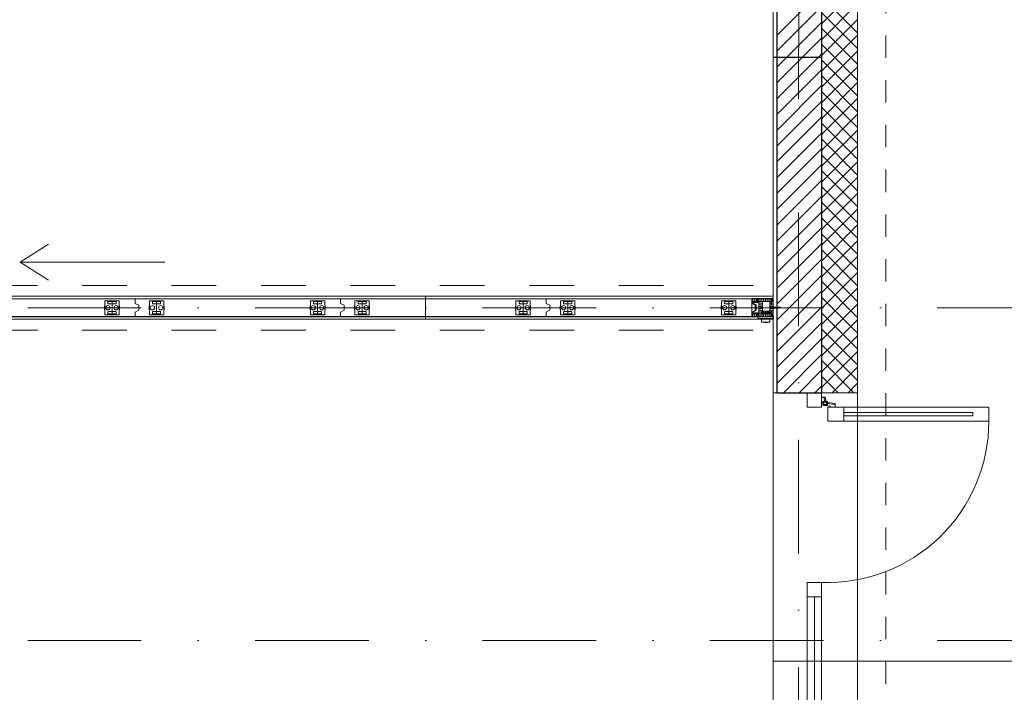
# Model space of a CAD drawing. Header units: metres. Extents: x 10441 to 19716, y -6570 to 1447.
# Tile 45 of 50: x 17609 to 18159, y -3837 to -3461. Entities that reach past the tile are written whole.
import ezdxf
from ezdxf.enums import TextEntityAlignment as Align

# ---------------------------------------------------------------- set-up
doc = ezdxf.new("R2010")
doc.units = ezdxf.units.M
doc.header["$MEASUREMENT"] = 0
doc.linetypes.add('8', pattern=[0.5, 0.25, -0.25])
doc.linetypes.add('DASHDOT', pattern=[25.4, 12.7, -6.35, 0, -6.35])
doc.layers.get('0').update_dxf_attribs({"color": 8})
for name, color, linetype, lineweight in [('#elektryczne', 8, 'Continuous', 20), ('A_B.CIENKIE', 8, 'Continuous', 9), ('A_HACZE', 8, 'Continuous', 5), ('A_OSIE', 8, 'Continuous', 13), ('A_OZACZENIE DRZWI', 8, 'Continuous', 13), ('A_OZNACZENIA OKIEN', 8, 'Continuous', 13), ('A_PROJEKTOWANE ŚCIANY MUROWANE NOŚNE', 8, 'Continuous', 30), ('A_STOLARKA', 8, 'Continuous', 5), ('A_TYNK', 8, 'Continuous', 5), ('Befestigungsmaterial', 8, 'Continuous', 5), ('Linie 0.18', 8, 'Continuous', 5)]:
    doc.layers.add(name, color=color, linetype=linetype, lineweight=lineweight)
doc.layers.add('A_OZNACZENIA WARSTW', color=8, linetype='Continuous')
doc.styles.add('m1_romans', font='romans.shx', dxfattribs={"width": 0.8})

# ---------------------------------------------------------------- blocks, each defined once
blk = doc.blocks.new('dwgobject_-16219036_1YUCU1F')
for p, q in [((0, 49), (1000, 49)), ((0, -49), (1000, -49))]:
    blk.add_line(p, q)
for points in [[(0, 49), (0, 64), (1000, 64), (1000, 49)], [(0, 49), (0, -49), (1000, -49), (1000, 49)], [(0, -49), (0, -64), (1000, -64), (1000, -49)]]:
    blk.add_lwpolyline(points, close=True)
blk = doc.blocks.new('GeometrySelector_1YUCU1F9')
blk.add_blockref('dwgobject_-16219036_1YUCU1F', (0, 0))
blk = doc.blocks.new('dwgobject_-16219454_1YUCTZ8')
for p, q in [((-40, 11.5), (-42, 11.5)), ((-42, -11.5), (-42, 11.5)), ((0, 34.9), (0, -34.9)), ((40, 11.5), (42, 11.5)), ((42, -11.5), (42, 11.5)), ((-40, -11.5), (-42, -11.5)), ((40, -11.5), (42, -11.5))]:
    blk.add_line(p, q)
at = {"flags": 128}
blk.add_lwpolyline([(40, -39), (40, 39), (-40, 39), (-40, -39)], close=True, dxfattribs=at)
for points in [[(22.5, 22.9, -0.414214), (21.5, 21.9), (-21.5, 21.9, -0.414214), (-22.5, 22.9), (-22.5, 33.9, -0.414214), (-21.5, 34.9), (21.5, 34.9, -0.414214), (22.5, 33.9)], [(22.5, -22.9, 0.414214), (21.5, -21.9), (-21.5, -21.9, 0.414214), (-22.5, -22.9), (-22.5, -33.9, 0.414214), (-21.5, -34.9), (21.5, -34.9, 0.414214), (22.5, -33.9)]]:
    blk.add_lwpolyline(points, format="xyb", close=True, dxfattribs=at)
for centre in [(-23, 0), (23, 0)]:
    blk.add_circle(centre, 12)
blk = doc.blocks.new('GeometrySelector_1YUCTZ82')
blk.add_blockref('dwgobject_-16219454_1YUCTZ8', (0, 0))
blk = doc.blocks.new('co_panel_parts_moveo_trackroller_r_1YUCTZ8')
blk.add_blockref('GeometrySelector_1YUCTZ82', (0, 0, -3619))
blk = doc.blocks.new('co_panel_parts_moveo_trackroller_r_1YUCTZ81')
blk.add_blockref('GeometrySelector_1YUCTZ82', (0, 0, -3619))
blk = doc.blocks.new('dwgobject_-16219539_1YUCTZ8')
for p, q in [((-500, 50), (500, 50)), ((500, -50), (-500, -50))]:
    blk.add_line(p, q)
blk = doc.blocks.new('GeometrySelector_1YUCTZ83')
blk.add_blockref('dwgobject_-16219539_1YUCTZ8', (0, 0))
blk = doc.blocks.new('dwgobject_-16219535_1YUCTZ8')
blk.add_lwpolyline([(0, -50), (0, -24.40983), (20, -14.40983), (20, 14.40983), (0, 24.40983), (0, 50)])
blk = doc.blocks.new('GeometrySelector_1YUCTZ84')
blk.add_blockref('dwgobject_-16219535_1YUCTZ8', (0, 0))
blk = doc.blocks.new('dwgobject_-16219532_1YUCTZ8')
blk.add_lwpolyline([(0, -50), (0, -24.40983), (20, -14.40983), (20, 14.40983), (0, 24.40983), (0, 50)])
blk = doc.blocks.new('GeometrySelector_1YUCTZ85')
blk.add_blockref('dwgobject_-16219532_1YUCTZ8', (0, 0))
blk = doc.blocks.new('co_panel_parts_moveo_trackroller_r_1YUCTZ82')
blk.add_blockref('GeometrySelector_1YUCTZ82', (0, 0, -3619))
blk = doc.blocks.new('co_panel_parts_moveo_trackroller_r_1YUCTZ83')
blk.add_blockref('GeometrySelector_1YUCTZ82', (0, 0, -3619))
blk = doc.blocks.new('co_panel_parts_moveo_trackroller_r_1YUCTZ84')
blk.add_blockref('GeometrySelector_1YUCTZ82', (0, 0, -3619))
blk = doc.blocks.new('co_panel_parts_moveo_trackroller_r_1YUCTZ85')
blk.add_blockref('GeometrySelector_1YUCTZ82', (0, 0, -3619))
blk = doc.blocks.new('co_panel_parts_moveo_trackroller_r_1YUCTZ86')
blk.add_blockref('GeometrySelector_1YUCTZ82', (0, 0, -3619))
blk = doc.blocks.new('dwgobject_-16219356_1YUCTZ8')
blk.add_lwpolyline([(-1000, 50), (-1000, -50), (0, -50), (0, 50)], close=True)
blk = doc.blocks.new('GeometrySelector_1YUCTZ831')
blk.add_blockref('dwgobject_-16219356_1YUCTZ8', (0, 0))
blk = doc.blocks.new('STRICH')
at = {"layer": 'Linie 0.18'}
blk.add_lwpolyline([(0, 15), (-0.6, 14.1), (-0.8, 12.8), (-0.8, 11.7), (-0.7, 10.3), (-0.7, 8.8), (-0.3, 7.7), (-0.1, 6.6), (0.2, 5.8), (0.2, 3.9), (0.1, 3), (-0.3, 1.7), (-0.1, 0.6), (0, 0)], dxfattribs=at)
blk = doc.blocks.new('Spax4-2x15Flach')
at = {"layer": 'Befestigungsmaterial'}
for p, q in [((-3.154831, 0.315788), (-2.389469, 0.315788)), ((-2.980004, 2.399631), (-2.184804, 1.882751)), ((-0.624923, 3.986071), (-2.416521, 3.644359)), ((-1.686126, 1.55861), (-1.231576, 1.263153)), ((-1.652628, 0.315788), (-0.757894, 0.315788)), ((-1.231576, 1.263153), (-1.112716, 1.025432)), ((-0.915788, 0.631576), (-0.6, 0)), ((-0.6, 0), (-0.915788, -0.631576)), ((0, -3.469075), (0, 3.469075)), ((0, 1.578947), (1.05, 1.210526)), ((1.05, 1.210526), (10.655125, 1.210526)), ((1.05, -1.210526), (1.05, 1.210526)), ((1.18144, 1.210526), (1.368421, 2)), ((2.315789, -2), (1.368421, 2)), ((3.076177, 1.210526), (3.263158, 2)), ((4.210526, -2), (3.263158, 2)), ((4.970914, 1.210526), (5.157895, 2)), ((6.105263, -2), (5.157895, 2)), ((6.865651, 1.210526), (7.052632, 2)), ((8, -2), (7.052632, 2)), ((8.760388, 1.210526), (8.947368, 2)), ((9.894737, -2), (8.947368, 2)), ((10.655125, 1.210526), (10.842105, 2)), ((10.655125, 1.210526), (15, 0)), ((15, 0), (10.655125, -1.210526)), ((11.725936, -1.731729), (10.842105, 2)), ((12.312968, 0.746852), (12.495451, 1.517335)), ((13.139812, -1.203301), (12.495451, 1.517335)), ((13.522312, 0.411699), (13.687209, 1.107929)), ((14.148349, -0.83911), (13.687209, 1.107929)), ((-3.154831, -0.315788), (-2.389469, -0.315788)), ((-2.980004, -2.399631), (-2.184804, -1.882751)), ((-2.416521, -3.644359), (-0.624923, -3.986071)), ((-1.231576, -1.263153), (-1.686126, -1.55861)), ((-0.757894, -0.315788), (-1.652628, -0.315788)), ((-1.112716, -1.025432), (-1.231576, -1.263153)), ((0, -1.578947), (1.05, -1.210526)), ((1.05, -1.210526), (10.655125, -1.210526)), ((2.315789, -2), (2.50277, -1.210526)), ((4.210526, -2), (4.397507, -1.210526)), ((6.105263, -2), (6.292244, -1.210526)), ((8, -2), (8.186981, -1.210526)), ((9.894737, -2), (10.081717, -1.210526)), ((11.725936, -1.731729), (11.933751, -0.854288)), ((13.139812, -1.203301), (13.313519, -0.469871)), ((14.148349, -0.83911), (14.300959, -0.19476))]:
    blk.add_line(p, q, dxfattribs=at)
for centre, radius, start, end in [((13.115789, 0), 16.273684, 168.545138, 191.454862), ((-2.317914, 3.127362), 0.526316, 100.798363, 168.545138), ((-0.526316, 3.469075), 0.526316, 0, 100.798363), ((-2.317914, -3.127362), 0.526316, 191.454862, 259.201637), ((-0.526316, -3.469075), 0.526316, 259.201637, 0)]:
    blk.add_arc(centre, radius, start, end, dxfattribs=at)
blk = doc.blocks.new('Spax4-2x30Senk')
at = {"layer": 'Befestigungsmaterial'}
for p, q in [((0, 4.05295), (2.5, 1.955201)), ((0, -4.05), (0, 4.05)), ((0, 2.239997), (0.768716, 1.740332)), ((0.6, 0.299999), (0.000005, 0.299999)), ((1.16818, 1.48068), (1.600002, 1.199995)), ((1.200003, 0.299999), (2.050001, 0.299999)), ((1.600002, 1.199995), (1.71292, 0.97416)), ((1.900001, 0.599998), (2.2, 0)), ((2.2, 0), (1.900001, -0.599998)), ((2.5, 1.955201), (4, 1.210526)), ((2.5, 1.955201), (2.5, -1.955201)), ((4, -1.210526), (4, 1.210526)), ((4, 1.210526), (25.655125, 1.210526)), ((4.813019, 1.213477), (5, 2.00295)), ((5.947368, -1.99705), (5, 2.00295)), ((6.707756, 1.213477), (6.894737, 2.00295)), ((7.842105, -1.99705), (6.894737, 2.00295)), ((8.602493, 1.213477), (8.789474, 2.00295)), ((9.736842, -1.99705), (8.789474, 2.00295)), ((10.49723, 1.213477), (10.684211, 2.00295)), ((11.631579, -1.99705), (10.684211, 2.00295)), ((12.391967, 1.213477), (12.578947, 2.00295)), ((13.526316, -1.99705), (12.578947, 2.00295)), ((14.286704, 1.210526), (14.473684, 2)), ((15.421053, -2), (14.473684, 2)), ((16.18144, 1.210526), (16.368421, 2)), ((17.315789, -2), (16.368421, 2)), ((18.076177, 1.210526), (18.263158, 2)), ((19.210526, -2), (18.263158, 2)), ((19.970914, 1.210526), (20.157895, 2)), ((21.105263, -2), (20.157895, 2)), ((21.865651, 1.210526), (22.052632, 2)), ((23, -2), (22.052632, 2)), ((23.760388, 1.210526), (23.947368, 2)), ((24.894737, -2), (23.947368, 2)), ((25.655125, 1.210526), (25.842105, 2)), ((25.655125, 1.210526), (30, 0)), ((30, 0), (25.655125, -1.210526)), ((26.725936, -1.731729), (25.842105, 2)), ((27.312968, 0.746852), (27.495451, 1.517335)), ((28.139812, -1.203301), (27.495451, 1.517335)), ((28.522312, 0.411699), (28.687209, 1.107929)), ((29.148349, -0.83911), (28.687209, 1.107929)), ((0, -2.239997), (0.645693, -1.820296)), ((0, -4.05295), (2.5, -1.955201)), ((0.6, -0.299999), (0.000005, -0.299999)), ((1.600002, -1.199995), (1.16818, -1.48068)), ((2.050001, -0.299999), (1.200003, -0.299999)), ((1.71292, -0.97416), (1.600002, -1.199995)), ((2.5, -1.955201), (4, -1.210526)), ((4, -1.210526), (25.655125, -1.210526)), ((5.947368, -1.99705), (6.134349, -1.207576)), ((7.842105, -1.99705), (8.029086, -1.207576)), ((9.736842, -1.99705), (9.923823, -1.207576)), ((11.631579, -1.99705), (11.81856, -1.207576)), ((13.526316, -1.99705), (13.713296, -1.207576)), ((15.421053, -2), (15.608033, -1.210526)), ((17.315789, -2), (17.50277, -1.210526)), ((19.210526, -2), (19.397507, -1.210526)), ((21.105263, -2), (21.292244, -1.210526)), ((23, -2), (23.186981, -1.210526)), ((24.894737, -2), (25.081717, -1.210526)), ((26.725936, -1.731729), (26.933751, -0.854288)), ((28.139812, -1.203301), (28.313519, -0.469871)), ((29.148349, -0.83911), (29.300959, -0.19476))]:
    blk.add_line(p, q, dxfattribs=at)
blk = doc.blocks.new('podkład')
at = {"layer": 'A_B.CIENKIE', "color": 8, "linetype": '8', "ltscale": 50}
blk.add_line((13910.62, -750.03), (13910.62, -1724.7), dxfattribs=at)
at = {"layer": 'A_B.CIENKIE', "color": 8, "linetype": 'Continuous'}
for p, q in [((13426.57, -1351.72), (13442.49, -1341.6)), ((13507.6, -1351.72), (13426.57, -1351.72)), ((13426.57, -1351.72), (13442.49, -1361.85))]:
    blk.add_line(p, q, dxfattribs=at)
at = {"layer": 'A_B.CIENKIE', "color": 8, "linetype": '8', "ltscale": 100}
for p, q in [((12911.3, -1364.7), (13848.8, -1364.7)), ((12911.3, -1389.7), (13848.8, -1389.7))]:
    blk.add_line(p, q, dxfattribs=at)
at = {"layer": 'A_HACZE', "color": 8, "linetype": 'Continuous'}
for p, q in [((13894.6, -1198.55), (13874.6, -1218.55)), ((13874.62, -1200.04), (13849.62, -1225.04)), ((13894.6, -1223.29), (13874.6, -1203.29)), ((13874.62, -1208.88), (13849.62, -1233.88)), ((13894.6, -1207.39), (13874.6, -1227.39)), ((13894.6, -1232.13), (13874.6, -1212.13)), ((13894.6, -1216.23), (13874.6, -1236.23)), ((13874.62, -1217.72), (13849.62, -1242.72)), ((13894.6, -1240.97), (13874.6, -1220.97)), ((13874.62, -1226.56), (13849.62, -1251.56)), ((13894.6, -1225.07), (13874.6, -1245.07)), ((13894.6, -1249.81), (13874.6, -1229.81)), ((13874.62, -1235.4), (13849.62, -1260.4)), ((13894.6, -1233.91), (13874.6, -1253.91)), ((13894.6, -1258.65), (13874.6, -1238.65)), ((13894.6, -1242.74), (13874.6, -1262.74)), ((13874.62, -1244.24), (13849.62, -1269.24)), ((13894.6, -1267.48), (13874.6, -1247.48)), ((13874.62, -1253.07), (13849.62, -1278.07)), ((13894.6, -1251.58), (13874.6, -1271.58)), ((13894.6, -1276.32), (13874.6, -1256.32)), ((13874.62, -1261.91), (13849.62, -1286.91)), ((13894.6, -1260.42), (13874.6, -1280.42)), ((13894.6, -1285.16), (13874.6, -1265.16)), ((13874.62, -1270.75), (13849.62, -1295.75)), ((13894.6, -1269.26), (13874.6, -1289.26)), ((13894.6, -1294), (13874.6, -1274)), ((13874.62, -1279.59), (13849.62, -1304.59)), ((13894.6, -1278.1), (13874.6, -1298.1)), ((13894.6, -1302.84), (13874.6, -1282.84)), ((13894.6, -1286.94), (13874.6, -1306.94)), ((13874.62, -1288.43), (13849.62, -1313.43)), ((13894.6, -1311.68), (13874.6, -1291.68)), ((13874.62, -1297.27), (13849.62, -1322.27)), ((13894.6, -1295.78), (13874.6, -1315.78)), ((13894.6, -1320.52), (13874.6, -1300.52)), ((13874.62, -1306.11), (13849.62, -1331.11)), ((13894.6, -1304.62), (13874.6, -1324.62)), ((13894.6, -1329.36), (13874.6, -1309.36)), ((13874.62, -1314.95), (13849.62, -1339.95)), ((13894.6, -1313.46), (13874.6, -1333.46)), ((13894.6, -1338.19), (13874.6, -1318.19)), ((13874.62, -1323.79), (13849.62, -1348.79)), ((13894.6, -1322.29), (13874.6, -1342.29)), ((13894.6, -1347.03), (13874.6, -1327.03)), ((13894.6, -1331.13), (13874.6, -1351.13)), ((13874.62, -1332.62), (13849.62, -1357.62)), ((13894.6, -1355.87), (13874.6, -1335.87)), ((13874.62, -1341.46), (13849.62, -1366.46)), ((13894.6, -1339.97), (13874.6, -1359.97)), ((13894.6, -1364.71), (13874.6, -1344.71)), ((13874.62, -1350.3), (13849.62, -1375.3)), ((13894.6, -1348.81), (13874.6, -1368.81)), ((13894.6, -1373.55), (13874.6, -1353.55)), ((13874.62, -1359.14), (13849.62, -1384.14)), ((13894.6, -1357.65), (13874.6, -1377.65)), ((13894.6, -1382.39), (13874.6, -1362.39)), ((13874.62, -1367.98), (13849.62, -1392.98)), ((13894.6, -1366.49), (13874.6, -1386.49)), ((13894.6, -1391.23), (13874.6, -1371.23)), ((13894.6, -1375.33), (13874.6, -1395.33)), ((13874.62, -1376.82), (13849.62, -1401.82)), ((13894.6, -1400.07), (13874.6, -1380.07)), ((13874.62, -1385.66), (13849.62, -1410.66)), ((13894.6, -1384.17), (13874.6, -1404.17)), ((13894.6, -1408.91), (13874.6, -1388.91)), ((13874.62, -1394.5), (13849.62, -1419.5)), ((13894.6, -1393.01), (13874.6, -1413.01)), ((13894.6, -1417.74), (13874.6, -1397.74)), ((13874.62, -1403.34), (13853.25, -1424.7)), ((13894.6, -1401.84), (13874.6, -1421.84)), ((13892.72, -1424.7), (13874.6, -1406.58)), ((13874.62, -1412.17), (13862.09, -1424.7)), ((13894.6, -1410.68), (13880.59, -1424.7)), ((13883.88, -1424.7), (13874.6, -1415.42)), ((13894.6, -1419.52), (13889.43, -1424.7)), ((13874.62, -1421.01), (13870.93, -1424.7)), ((13875.04, -1424.7), (13874.6, -1424.26))]:
    blk.add_line(p, q, dxfattribs=at)
at = {"layer": 'A_OSIE', "color": 8, "linetype": 'DASHDOT', "ltscale": 5}
for p, q in [((13862.27, -307.18), (13861.3, -2335.96)), ((14256.99, -1377.2), (10108.73, -1377.2)), ((14256.99, -1563.2), (11798.79, -1563.2))]:
    blk.add_line(p, q, dxfattribs=at)
at = {"layer": 'A_OZNACZENIA OKIEN', "color": 8}
blk.add_line((13986.13, -1574.7), (13847.62, -1574.7), dxfattribs=at)
at = {"layer": 'A_OZNACZENIA WARSTW', "color": 8, "linetype": 'Continuous'}
blk.add_line((13874.62, -1237.28), (13847.62, -1237.28), dxfattribs=at)
at = {"layer": 'A_PROJEKTOWANE ŚCIANY MUROWANE NOŚNE', "color": 8}
for p, q in [((13849.62, -1050.03), (13849.62, -1424.7)), ((13874.62, -1050.03), (13874.62, -1424.7)), ((13849.62, -1424.7), (13874.62, -1424.7)), ((13849.62, -1424.7), (13874.62, -1424.7))]:
    blk.add_line(p, q, dxfattribs=at)
at = {"layer": 'A_STOLARKA', "color": 8}
for p, q in [((13836.34, -1374.18, 0.1), (13836.92, -1373.91, 0.1)), ((13836.84, -1374.17, 0.1), (13836.42, -1374.37, 0.1)), ((13836.96, -1373.9, 0.1), (13836.99, -1373.9, 0.1)), ((13837.03, -1373.93, 0.1), (13837.09, -1374.03, 0.1)), ((13837.49, -1374.28, 0.1), (13837.18, -1374.28, 0.1)), ((13837.28, -1373.98, 0.1), (13837.28, -1373.93, 0.1)), ((13837.31, -1373.9, 0.1), (13837.41, -1373.9, 0.1)), ((13837.54, -1373.83, 0.1), (13837.54, -1373.76, 0.1)), ((13837.57, -1373.73, 0.1), (13838.2, -1373.73, 0.1)), ((13837.95, -1373.98, 0.1), (13837.84, -1373.98, 0.1)), ((13837.98, -1374.03, 0.1), (13837.98, -1374.01, 0.1)), ((13838.08, -1374.01, 0.1), (13838.08, -1374.03, 0.1)), ((13839.05, -1373.98, 0.1), (13838.11, -1373.98, 0.1)), ((13838.23, -1373.76, 0.1), (13838.23, -1373.78, 0.1)), ((13838.26, -1373.81, 0.1), (13838.9, -1373.81, 0.1)), ((13838.93, -1373.78, 0.1), (13838.93, -1373.76, 0.1)), ((13838.96, -1373.73, 0.1), (13839.35, -1373.73, 0.1)), ((13839.08, -1374.03, 0.1), (13839.08, -1374.01, 0.1)), ((13839.18, -1374.01, 0.1), (13839.18, -1374.03, 0.1)), ((13839.35, -1373.98, 0.1), (13839.21, -1373.98, 0.1)), ((13839.38, -1373.76, 0.1), (13839.38, -1373.95, 0.1)), ((13839.82, -1373.83, 0.1), (13839.82, -1373.63, 0.1)), ((13840.02, -1373.83, 0.1), (13840.02, -1373.63, 0.1)), ((13840.22, -1373.83, 0.1), (13840.22, -1373.63, 0.1)), ((13840.42, -1373.83, 0.1), (13840.42, -1373.63, 0.1)), ((13840.62, -1373.83, 0.1), (13840.62, -1373.63, 0.1)), ((13840.82, -1373.83, 0.1), (13840.82, -1373.63, 0.1)), ((13841.02, -1373.83, 0.1), (13841.02, -1373.63, 0.1)), ((13841.22, -1373.83, 0.1), (13841.22, -1373.63, 0.1)), ((13841.42, -1373.83, 0.1), (13841.42, -1373.63, 0.1)), ((13847.62, -1383.23, 0.1), (13847.62, -1371.23, 0.1)), ((13835.62, -1377.18, 0.1), (13847.62, -1377.18, 0.1)), ((13836.34, -1380.18, 0.1), (13836.92, -1380.45, 0.1)), ((13836.84, -1380.2, 0.1), (13836.42, -1380, 0.1)), ((13836.96, -1380.46, 0.1), (13836.99, -1380.46, 0.1)), ((13837.03, -1380.44, 0.1), (13837.09, -1380.33, 0.1)), ((13837.49, -1380.08, 0.1), (13837.18, -1380.08, 0.1)), ((13837.28, -1380.38, 0.1), (13837.28, -1380.43, 0.1)), ((13837.31, -1380.46, 0.1), (13837.41, -1380.46, 0.1)), ((13837.54, -1380.54, 0.1), (13837.54, -1380.6, 0.1)), ((13837.57, -1380.63, 0.1), (13838.2, -1380.63, 0.1)), ((13837.95, -1380.38, 0.1), (13837.84, -1380.38, 0.1)), ((13837.98, -1380.33, 0.1), (13837.98, -1380.35, 0.1)), ((13838.08, -1380.35, 0.1), (13838.08, -1380.33, 0.1)), ((13839.05, -1380.38, 0.1), (13838.11, -1380.38, 0.1)), ((13838.23, -1380.6, 0.1), (13838.23, -1380.58, 0.1)), ((13838.26, -1380.55, 0.1), (13838.9, -1380.55, 0.1)), ((13838.93, -1380.58, 0.1), (13838.93, -1380.6, 0.1)), ((13838.96, -1380.63, 0.1), (13839.35, -1380.63, 0.1)), ((13839.08, -1380.33, 0.1), (13839.08, -1380.35, 0.1)), ((13839.18, -1380.35, 0.1), (13839.18, -1380.33, 0.1)), ((13839.35, -1380.38, 0.1), (13839.21, -1380.38, 0.1)), ((13839.38, -1380.6, 0.1), (13839.38, -1380.41, 0.1)), ((13839.82, -1380.53, 0.1), (13839.82, -1380.73, 0.1)), ((13840.02, -1380.53, 0.1), (13840.02, -1380.73, 0.1)), ((13840.22, -1380.53, 0.1), (13840.22, -1380.73, 0.1)), ((13840.42, -1380.53, 0.1), (13840.42, -1380.73, 0.1)), ((13840.62, -1380.53, 0.1), (13840.62, -1380.73, 0.1)), ((13840.82, -1380.53, 0.1), (13840.82, -1380.73, 0.1)), ((13841.02, -1380.53, 0.1), (13841.02, -1380.73, 0.1)), ((13841.04, -1380.34, 0.1), (13841.14, -1379.44, 0.1)), ((13841.04, -1380.34, 0.1), (13841.44, -1380.34, 0.1)), ((13841.14, -1380.34, 0.1), (13841.14, -1379.14, 0.1)), ((13841.14, -1379.14, 0.1), (13845.54, -1379.14, 0.1)), ((13841.22, -1380.53, 0.1), (13841.22, -1380.73, 0.1)), ((13841.24, -1380.54, 0.1), (13841.24, -1379.34, 0.1)), ((13841.34, -1380.64, 0.1), (13841.44, -1380.64, 0.1)), ((13841.34, -1381.34, 0.1), (13841.34, -1380.64, 0.1)), ((13841.34, -1381.34, 0.1), (13841.44, -1381.34, 0.1)), ((13841.42, -1380.53, 0.1), (13841.42, -1380.73, 0.1)), ((13841.44, -1382.24, 0.1), (13841.44, -1380.34, 0.1)), ((13841.44, -1380.34, 0.1), (13845.24, -1380.34, 0.1)), ((13841.54, -1380.34, 0.1), (13841.54, -1379.34, 0.1)), ((13841.94, -1380.34, 0.1), (13841.94, -1380.04, 0.1)), ((13841.94, -1380.09, 0.1), (13842.19, -1380.09, 0.1)), ((13841.94, -1380.19, 0.1), (13842.19, -1380.19, 0.1)), ((13841.94, -1380.24, 0.1), (13842.64, -1380.24, 0.1)), ((13842.04, -1379.94, 0.1), (13842.09, -1379.94, 0.1)), ((13842.19, -1380.24, 0.1), (13842.19, -1379.54, 0.1)), ((13842.39, -1380.24, 0.1), (13842.39, -1379.54, 0.1)), ((13842.39, -1380.09, 0.1), (13842.64, -1380.09, 0.1)), ((13842.39, -1380.19, 0.1), (13842.64, -1380.19, 0.1)), ((13842.39, -1380.24, 0.1), (13842.64, -1380.24, 0.1)), ((13842.49, -1379.94, 0.1), (13842.54, -1379.94, 0.1)), ((13842.64, -1380.34, 0.1), (13842.64, -1380.04, 0.1)), ((13842.99, -1380.34, 0.1), (13842.99, -1380.04, 0.1)), ((13842.99, -1380.09, 0.1), (13843.24, -1380.09, 0.1)), ((13842.99, -1380.19, 0.1), (13843.24, -1380.19, 0.1)), ((13842.99, -1380.24, 0.1), (13843.69, -1380.24, 0.1)), ((13843.09, -1379.94, 0.1), (13843.14, -1379.94, 0.1)), ((13843.24, -1380.24, 0.1), (13843.24, -1379.54, 0.1)), ((13843.44, -1380.24, 0.1), (13843.44, -1379.54, 0.1)), ((13843.44, -1380.09, 0.1), (13843.69, -1380.09, 0.1)), ((13843.44, -1380.19, 0.1), (13843.69, -1380.19, 0.1)), ((13843.44, -1380.24, 0.1), (13843.69, -1380.24, 0.1)), ((13843.54, -1379.94, 0.1), (13843.59, -1379.94, 0.1)), ((13843.69, -1380.34, 0.1), (13843.69, -1380.04, 0.1)), ((13844.04, -1380.34, 0.1), (13844.04, -1380.04, 0.1)), ((13844.04, -1380.09, 0.1), (13844.29, -1380.09, 0.1)), ((13844.04, -1380.19, 0.1), (13844.29, -1380.19, 0.1)), ((13844.04, -1380.24, 0.1), (13844.74, -1380.24, 0.1)), ((13844.14, -1379.94, 0.1), (13844.19, -1379.94, 0.1)), ((13844.29, -1380.24, 0.1), (13844.29, -1379.54, 0.1)), ((13844.49, -1380.24, 0.1), (13844.49, -1379.54, 0.1)), ((13844.49, -1380.09, 0.1), (13844.74, -1380.09, 0.1)), ((13844.49, -1380.19, 0.1), (13844.74, -1380.19, 0.1)), ((13844.49, -1380.24, 0.1), (13844.74, -1380.24, 0.1)), ((13844.59, -1379.94, 0.1), (13844.64, -1379.94, 0.1)), ((13844.74, -1380.34, 0.1), (13844.74, -1380.04, 0.1)), ((13845.14, -1380.34, 0.1), (13845.14, -1379.34, 0.1)), ((13845.24, -1382.24, 0.1), (13845.24, -1380.34, 0.1)), ((13845.64, -1380.34, 0.1), (13845.24, -1380.34, 0.1)), ((13845.34, -1380.64, 0.1), (13845.24, -1380.64, 0.1)), ((13845.34, -1381.34, 0.1), (13845.24, -1381.34, 0.1)), ((13845.34, -1381.34, 0.1), (13845.34, -1380.64, 0.1)), ((13845.44, -1380.54, 0.1), (13845.44, -1379.34, 0.1)), ((13845.54, -1380.34, 0.1), (13845.54, -1379.14, 0.1)), ((13845.64, -1380.34, 0.1), (13845.54, -1379.44, 0.1)), ((13838.99, -1382.24, 0.1), (13847.69, -1382.24, 0.1)), ((13838.99, -1382.24, 0.1), (13838.99, -1383.24, 0.1)), ((13838.99, -1383.24, 0.1), (13847.69, -1383.24, 0.1)), ((13839.84, -1383.44, 0.1), (13839.84, -1383.24, 0.1)), ((13846.84, -1383.44, 0.1), (13839.84, -1383.44, 0.1)), ((13841.02, -1383.44, 0.1), (13841.02, -1385.34, 0.1)), ((13845.66, -1385.34, 0.1), (13841.02, -1385.34, 0.1)), ((13842.49, -1385.34, 0.1), (13842.49, -1385.39, 0.1)), ((13844.19, -1385.39, 0.1), (13842.49, -1385.39, 0.1)), ((13842.64, -1385.39, 0.1), (13842.79, -1385.49, 0.1)), ((13843.89, -1385.49, 0.1), (13842.79, -1385.49, 0.1)), ((13843.89, -1385.49, 0.1), (13844.04, -1385.39, 0.1)), ((13844.19, -1385.34, 0.1), (13844.19, -1385.39, 0.1)), ((13845.66, -1383.44, 0.1), (13845.66, -1385.34, 0.1)), ((13846.84, -1383.44, 0.1), (13846.84, -1383.24, 0.1)), ((13847.69, -1382.24, 0.1), (13847.69, -1383.24, 0.1)), ((13894.62, -1424.7), (13847.62, -1424.7)), ((13847.62, -1424.7), (13847.62, -1724.7)), ((13866.62, -1428.7), (13866.62, -1424.7)), ((13866.62, -1424.7), (13874.62, -1424.7)), ((13866.62, -1432.7), (13866.62, -1424.7)), ((13874.62, -1424.7), (13874.62, -1432.7)), ((13894.62, -1724.7), (13894.62, -1424.7)), ((13875.51, -1427.12), (13874.62, -1427.12)), ((13874.62, -1427.12), (13874.62, -1430.02)), ((13875.17, -1430.02), (13874.62, -1430.02)), ((13875.32, -1430.67), (13875.27, -1430.12)), ((13875.96, -1427.42), (13876.42, -1427.39)), ((13876.52, -1429.38), (13875.96, -1427.42)), ((13876.42, -1427.22), (13876.42, -1427.22)), ((13876.42, -1427.39), (13876.42, -1427.22)), ((13877.22, -1429.42), (13876.64, -1427.38)), ((13882.04, -1430.66), (13877.89, -1430.08)), ((13882.01, -1431.34), (13877.92, -1430.77)), ((13882.01, -1431.34), (13882.04, -1430.89)), ((13882.04, -1430.89), (13882.21, -1430.89)), ((13882.21, -1430.89), (13882.21, -1430.89)), ((13874.62, -1432.7), (13866.62, -1432.7)), ((13877.35, -1431.94), (13879.32, -1432.18)), ((13879.41, -1432.28), (13879.41, -1432.69)), ((13879.41, -1432.69), (13882.31, -1432.69)), ((13882.31, -1431.79), (13882.31, -1432.69)), ((13866.62, -1530.7), (13874.62, -1530.7)), ((13866.62, -1538.7), (13866.62, -1530.7)), ((13866.62, -1716.7), (13866.62, -1532.7)), ((13874.62, -1724.7), (13874.62, -1530.7)), ((13874.62, -1530.7), (13874.62, -1538.7)), ((13874.62, -1538.7), (13866.62, -1538.7)), ((13870.62, -1716.7), (13870.62, -1538.7))]:
    blk.add_line(p, q, dxfattribs=at)
at = {"layer": 'A_STOLARKA', "color": 8, "lineweight": 5}
for p, q in [((13845.72, -1373.73, 0.1), (13845.72, -1380.63, 0.1)), ((13847.62, -1373.17, 0.1), (13847.62, -1381.17, 0.1))]:
    blk.add_line(p, q, dxfattribs=at)
at = {"layer": 'A_STOLARKA', "color": 8, "linetype": 'Continuous'}
for p, q in [((13875.77, -1430.19), (13875.77, -1430.19)), ((13875.77, -1430.19), (13875.77, -1430.19)), ((13875.77, -1430.19), (13875.77, -1430.69)), ((13875.77, -1430.19), (13875.77, -1430.49)), ((13875.77, -1430.49), (13875.77, -1430.69)), ((13875.77, -1430.69), (13875.77, -1431.19)), ((13875.77, -1430.69), (13875.77, -1430.89)), ((13875.77, -1430.89), (13875.77, -1431.19)), ((13875.84, -1430.19), (13875.84, -1430.69)), ((13875.84, -1430.69), (13875.84, -1431.19)), ((13877.27, -1429.99), (13875.97, -1429.99)), ((13877.27, -1430.06), (13875.97, -1430.06)), ((13877.4, -1430.69), (13877.4, -1430.19)), ((13877.4, -1431.19), (13877.4, -1430.69)), ((13877.47, -1430.39), (13877.47, -1430.19)), ((13877.47, -1430.49), (13877.47, -1430.39)), ((13877.92, -1430.49), (13877.47, -1430.49)), ((13877.47, -1430.99), (13877.47, -1430.89)), ((13877.47, -1430.89), (13877.92, -1430.89)), ((13875.77, -1431.19), (13875.77, -1431.19)), ((13875.77, -1431.19), (13875.77, -1431.19)), ((13875.97, -1431.32), (13877.27, -1431.32)), ((13875.97, -1431.39), (13877.27, -1431.39)), ((13877.47, -1431.19), (13877.47, -1430.99))]:
    blk.add_line(p, q, dxfattribs=at)
at = {"layer": 'A_STOLARKA', "color": 8, "ltscale": 2}
for p, q in [((13887.12, -1432.69), (13878.12, -1432.69)), ((13878.12, -1432.69), (13878.12, -1440.69)), ((13887.12, -1440.69), (13887.12, -1432.69)), ((13887.12, -1432.69), (13968.12, -1432.69)), ((13887.12, -1440.69), (13887.12, -1432.69)), ((13959.12, -1435.69), (13887.12, -1435.69)), ((13887.12, -1435.69), (13887.12, -1437.69)), ((13959.12, -1437.69), (13959.12, -1435.69)), ((13968.12, -1432.69), (13968.12, -1440.69)), ((13878.12, -1440.69), (13887.12, -1440.69)), ((13887.12, -1437.69), (13959.12, -1437.69)), ((13968.12, -1440.69), (13887.12, -1440.69))]:
    blk.add_line(p, q, dxfattribs=at)
at = {"layer": 'A_STOLARKA', "color": 8, "elevation": 0.1}
blk.add_lwpolyline([(13837.75, -1378.43, 0.353424), (13837.73, -1378.45, -0.221047), (13837.32, -1378.99), (13835.83, -1379.78, 0.277325), (13835.62, -1380.13), (13835.62, -1380.33, 0.414214), (13835.87, -1380.58), (13837.34, -1380.58, 0.043661), (13837.37, -1380.58), (13837.51, -1380.56, 0.36397), (13837.54, -1380.53), (13837.54, -1380.46, 0.36397), (13837.51, -1380.43), (13837.45, -1380.42, 0.043661), (13837.42, -1380.41), (13837.29, -1380.41, -0.414214), (13837.26, -1380.38, 0.414214), (13837.16, -1380.28, 0.414214), (13837.06, -1380.38), (13837.06, -1380.4, -0.414214), (13837.03, -1380.43), (13836.94, -1380.43, -0.087489), (13836.87, -1380.42), (13836.8, -1380.4, 0.087489), (13836.73, -1380.38), (13835.87, -1380.38, -0.414214), (13835.82, -1380.33), (13835.82, -1380.13, -0.277325), (13835.92, -1379.96), (13837.71, -1379.01, 0.277325), (13838.09, -1378.38), (13838.09, -1375.98, 0.277325), (13837.71, -1375.36), (13835.92, -1374.41, -0.277325), (13835.82, -1374.23), (13835.82, -1374.03, -0.414214), (13835.87, -1373.98), (13836.73, -1373.98, 0.087489), (13836.8, -1373.97), (13836.87, -1373.95, -0.087489), (13836.94, -1373.93), (13837.03, -1373.93, -0.414214), (13837.06, -1373.96), (13837.06, -1373.98, 0.414214), (13837.16, -1374.08, 0.414214), (13837.26, -1373.98, -0.414214), (13837.29, -1373.95), (13837.42, -1373.95, 0.043661), (13837.45, -1373.95), (13837.51, -1373.94, 0.36397), (13837.54, -1373.91), (13837.54, -1373.84, 0.36397), (13837.51, -1373.81), (13837.37, -1373.79, 0.043661), (13837.34, -1373.78), (13835.87, -1373.78, 0.414214), (13835.62, -1374.03), (13835.62, -1374.23, 0.277325), (13835.83, -1374.59), (13837.32, -1375.38, -0.221047), (13837.73, -1375.92, 0.353424), (13837.75, -1375.93), (13837.8, -1375.93, 0.414214), (13837.82, -1375.91), (13837.82, -1375.88, -0.414214), (13837.84, -1375.86), (13837.87, -1375.86, -0.414214), (13837.89, -1375.88), (13837.89, -1378.48, -0.414214), (13837.87, -1378.5), (13837.84, -1378.5, -0.414214), (13837.82, -1378.48), (13837.82, -1378.45, 0.414214), (13837.8, -1378.43)], format="xyb", close=True, dxfattribs=at)
for points in [[(13847.62, -1373.73), (13835.92, -1373.73), (13835.92, -1372.13), (13847.62, -1372.13)], [(13839.62, -1373.73), (13841.52, -1373.73), (13841.52, -1380.63), (13839.62, -1380.63)], [(13847.62, -1382.23), (13835.92, -1382.23), (13835.92, -1380.63), (13847.62, -1380.63)]]:
    blk.add_lwpolyline(points, close=True, dxfattribs=at)
for points in [[(13847.62, -1373.68), (13835.97, -1373.68), (13835.97, -1372.18), (13847.62, -1372.18)], [(13847.62, -1382.18), (13835.97, -1382.18), (13835.97, -1380.68), (13847.62, -1380.68)]]:
    blk.add_lwpolyline(points, dxfattribs=at)
at = {"layer": 'A_STOLARKA', "color": 8, "lineweight": 25, "elevation": 0.1}
blk.add_lwpolyline([(13837.72, -1375.94), (13837.89, -1375.94), (13837.89, -1378.42), (13837.72, -1378.42)], close=True, dxfattribs=at)
at = {"layer": 'A_STOLARKA', "color": 8, "extrusion": (0, 0, -1)}
for centre, radius, start, end in [((-13836.38, -1374.27, -0.1), 0.1, 245, 65), ((-13836.96, -1374, -0.1), 0.1, 65, 90), ((-13837.18, -1373.98, -0.1), 0.3, 270, 316.7438), ((-13836.99, -1373.95, -0.1), 0.05, 90, 150), ((-13837.31, -1373.93, -0.1), 0.03, 0, 90), ((-13837.41, -1373.93, -0.1), 0.03, 90, 188.8499), ((-13837.49, -1373.98, -0.1), 0.3, 188.2132, 270), ((-13837.57, -1373.76, -0.1), 0.03, 0, 90), ((-13837.57, -1373.83, -0.1), 0.03, 283.3424, 0), ((-13838.03, -1374.03, -0.1), 0.05, 180, 0), ((-13838.2, -1373.76, -0.1), 0.03, 90, 180), ((-13838.96, -1373.76, -0.1), 0.03, 0, 90), ((-13839.13, -1374.03, -0.1), 0.05, 180, 0), ((-13839.35, -1373.76, -0.1), 0.03, 90, 180), ((-13839.35, -1373.95, -0.1), 0.03, 180, 270), ((-13836.38, -1380.09, -0.1), 0.1, 295, 115), ((-13836.96, -1380.36, -0.1), 0.1, 270, 295), ((-13837.18, -1380.38, -0.1), 0.3, 43.2562, 90), ((-13836.99, -1380.41, -0.1), 0.05, 210, 270), ((-13837.31, -1380.43, -0.1), 0.03, 270, 0), ((-13837.41, -1380.43, -0.1), 0.03, 171.1501, 270), ((-13837.49, -1380.38, -0.1), 0.3, 90, 171.7868), ((-13837.57, -1380.54, -0.1), 0.03, 0, 76.6576), ((-13837.57, -1380.6, -0.1), 0.03, 270, 0), ((-13838.03, -1380.33, -0.1), 0.05, 0, 180), ((-13838.2, -1380.6, -0.1), 0.03, 180, 270), ((-13838.96, -1380.6, -0.1), 0.03, 270, 0), ((-13839.13, -1380.33, -0.1), 0.05, 0, 180), ((-13839.35, -1380.41, -0.1), 0.03, 90, 180), ((-13839.35, -1380.6, -0.1), 0.03, 180, 270)]:
    blk.add_arc(centre, radius, start, end, dxfattribs=at)
at = {"layer": 'A_STOLARKA', "color": 8}
for centre, radius, start, end in [((13836.89, -1374.26, 0.1), 0.1, 43.2562, 115), ((13837.18, -1373.98, 0.1), 0.1, 210, 0), ((13837.54, -1373.95, 0.1), 0.1, 171.1501, 76.6576), ((13837.84, -1374.03, 0.1), 0.05, 90, 171.7868), ((13837.95, -1374.01, 0.1), 0.03, 0, 90), ((13838.11, -1374.01, 0.1), 0.03, 90, 180), ((13838.26, -1373.78, 0.1), 0.03, 180, 270), ((13838.9, -1373.78, 0.1), 0.03, 270, 0), ((13839.05, -1374.01, 0.1), 0.03, 0, 90), ((13839.21, -1374.01, 0.1), 0.03, 90, 180), ((13836.89, -1380.11, 0.1), 0.1, 245, 316.7438), ((13837.18, -1380.38, 0.1), 0.1, 0, 150), ((13837.54, -1380.41, 0.1), 0.1, 283.3424, 188.8499), ((13837.84, -1380.33, 0.1), 0.05, 188.2132, 270), ((13837.95, -1380.35, 0.1), 0.03, 270, 0), ((13838.11, -1380.35, 0.1), 0.03, 180, 270), ((13838.26, -1380.58, 0.1), 0.03, 90, 180), ((13838.9, -1380.58, 0.1), 0.03, 0, 90), ((13839.05, -1380.35, 0.1), 0.03, 270, 0), ((13839.21, -1380.35, 0.1), 0.03, 180, 270), ((13841.44, -1379.34, 0.1), 0.2, 90, 180), ((13841.34, -1380.54, 0.1), 0.1, 180, 270), ((13841.74, -1379.34, 0.1), 0.2, 90, 180), ((13842.04, -1380.04, 0.1), 0.1, 90, 180), ((13842.09, -1380.04, 0.1), 0.1, 0, 90), ((13842.29, -1379.54, 0.1), 0.1, 90, 180), ((13842.29, -1379.54, 0.1), 0.1, 0, 90), ((13842.49, -1380.04, 0.1), 0.1, 90, 180), ((13842.54, -1380.04, 0.1), 0.1, 0, 90), ((13843.09, -1380.04, 0.1), 0.1, 90, 180), ((13843.14, -1380.04, 0.1), 0.1, 0, 90), ((13843.34, -1379.54, 0.1), 0.1, 90, 180), ((13843.34, -1379.54, 0.1), 0.1, 0, 90), ((13843.54, -1380.04, 0.1), 0.1, 90, 180), ((13843.59, -1380.04, 0.1), 0.1, 0, 90), ((13844.14, -1380.04, 0.1), 0.1, 90, 180), ((13844.19, -1380.04, 0.1), 0.1, 0, 90), ((13844.39, -1379.54, 0.1), 0.1, 90, 180), ((13844.39, -1379.54, 0.1), 0.1, 0, 90), ((13844.59, -1380.04, 0.1), 0.1, 90, 180), ((13844.64, -1380.04, 0.1), 0.1, 0, 90), ((13844.94, -1379.34, 0.1), 0.2, 0, 90), ((13845.24, -1379.34, 0.1), 0.2, 0, 90), ((13845.34, -1380.54, 0.1), 0.1, 270, 0), ((13875.17, -1430.12), 0.1, 4.6864, 90), ((13881.32, -1430.69), 6, 172.1753, 187.8248), ((13875.87, -1429.94), 0.5, 97.8249, 172.1759), ((13875.55, -1431.17), 4.04, 76.4479, 90.5465), ((13876.62, -1435.39), 6, 90, 97.8247), ((13876.45, -1427.43), 0.2, 15.7996, 76.4479), ((13876.62, -1435.39), 6, 82.1753, 90), ((13877.37, -1429.94), 0.5, 7.8241, 82.1755), ((13871.92, -1430.69), 6, 1.9102, 7.8247), ((13871.92, -1430.69), 6, 352.1753, 358.0898), ((13882.01, -1430.86), 0.2, 352.0869, 82.0869), ((13878.26, -1431.76), 4.04, 359.4535, 12.4106), ((13875.87, -1431.44), 0.5, 187.8242, 262.1756), ((13876.62, -1425.99), 6, 262.1753, 277.8248), ((13877.37, -1431.44), 0.5, 277.8248, 352.1759), ((13879.31, -1432.28), 0.1, 0, 83.0271), ((13877.99, -1440.63), 90.13, 267.8567, 359.9658)]:
    blk.add_arc(centre, radius, start, end, dxfattribs=at)
at = {"layer": 'A_STOLARKA', "color": 8, "linetype": 'Continuous'}
for centre, radius, start, end in [((13881.32, -1430.69), 5.85, 172.1753, 187.8247), ((13875.87, -1429.94), 0.35, 97.8249, 172.1761), ((13875.97, -1430.19), 0.2, 90, 180), ((13875.97, -1430.19), 0.2, 90, 180), ((13876.62, -1435.39), 5.85, 90, 97.8247), ((13875.97, -1430.19), 0.13, 90, 180), ((13876.62, -1435.39), 5.85, 82.1753, 90), ((13877.27, -1430.19), 0.2, 0, 90), ((13877.27, -1430.19), 0.2, 0, 90), ((13877.27, -1430.19), 0.13, 0, 90), ((13877.37, -1429.94), 0.35, 7.8241, 82.1756), ((13871.92, -1430.69), 5.85, 0, 7.8247), ((13871.92, -1430.69), 5.85, 352.1753, 0), ((13871.92, -1430.69), 6, 358.0898, 1.9102), ((13875.87, -1431.44), 0.35, 187.8242, 262.1757), ((13875.97, -1431.19), 0.2, 180, 270), ((13875.97, -1431.19), 0.2, 180, 270), ((13876.62, -1425.99), 5.85, 262.1753, 277.8248), ((13875.97, -1431.19), 0.13, 180, 270), ((13877.27, -1431.19), 0.2, 270, 0), ((13877.27, -1431.19), 0.2, 270, 0), ((13877.27, -1431.19), 0.13, 270, 0), ((13877.37, -1431.44), 0.35, 277.8248, 352.1761)]:
    blk.add_arc(centre, radius, start, end, dxfattribs=at)
at = {"layer": 'A_TYNK', "color": 8}
blk.add_line((13847.62, -1050.03), (13847.62, -1424.54), dxfattribs=at)
at = {"layer": 'A_TYNK', "color": 8, "linetype": 'Continuous'}
blk.add_line((13894.62, -1050.03), (13894.62, -1424.7), dxfattribs=at)
blk.add_line((13894.62, -1050.03), (13894.62, -1424.7), dxfattribs=at)
at = {"layer": 'A_STOLARKA', "color": 8, "yscale": 0.1, "zscale": 0.1}
for name, p, xscale in [('GeometrySelector_1YUCU1F9', (13053.3, -1377.2, 0.1), 0.6000000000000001), ('GeometrySelector_1YUCTZ83', (13433.45, -1377.2, 0.1), 0.1149), ('co_panel_parts_moveo_trackroller_r_1YUCTZ86', (13478, -1377.2, 362), 0.1), ('GeometrySelector_1YUCTZ83', (13548.35, -1377.2, 0.1), 0.1149), ('GeometrySelector_1YUCTZ85', (13490.9, -1377.2, 0.1), 0.1), ('GeometrySelector_1YUCTZ84', (13490.9, -1377.2, 0.1), 0.1), ('co_panel_parts_moveo_trackroller_r_1YUCTZ85', (13502.9, -1377.2, 362), 0.1), ('co_panel_parts_moveo_trackroller_r_1YUCTZ84', (13592.9, -1377.2, 362), 0.1), ('GeometrySelector_1YUCTZ83', (13663.25, -1377.2, 0.1), 0.1149), ('GeometrySelector_1YUCTZ85', (13605.8, -1377.2, 0.1), 0.1), ('GeometrySelector_1YUCTZ84', (13605.8, -1377.2, 0.1), 0.1), ('co_panel_parts_moveo_trackroller_r_1YUCTZ83', (13617.8, -1377.2, 362), 0.1), ('GeometrySelector_1YUCU1F9', (13653.3, -1377.2, 0.1), 0.1943), ('co_panel_parts_moveo_trackroller_r_1YUCTZ82', (13707.8, -1377.2, 362), 0.1), ('GeometrySelector_1YUCTZ83', (13778.15, -1377.2, 0.1), 0.1149), ('GeometrySelector_1YUCTZ85', (13720.7, -1377.2, 0.1), 0.1), ('GeometrySelector_1YUCTZ84', (13720.7, -1377.2, 0.1), 0.1), ('co_panel_parts_moveo_trackroller_r_1YUCTZ81', (13732.7, -1377.2, 362), 0.1), ('co_panel_parts_moveo_trackroller_r_1YUCTZ8', (13822.7, -1377.2, 362), 0.1), ('GeometrySelector_1YUCTZ84', (13835.6, -1377.2, 0.1), 0.1), ('GeometrySelector_1YUCTZ831', (13847.6, -1377.2, 0.1), 0.012), ('STRICH', (13836.27, -1373.68, 0.1), 0.1), ('STRICH', (13837.27, -1373.68, 0.1), 0.1), ('STRICH', (13838.27, -1373.68, 0.1), 0.1), ('STRICH', (13839.27, -1373.68, 0.1), 0.1), ('STRICH', (13840.27, -1373.68, 0.1), 0.1), ('STRICH', (13841.27, -1373.68, 0.1), 0.1), ('STRICH', (13842.27, -1373.68, 0.1), 0.1), ('STRICH', (13843.27, -1373.68, 0.1), 0.1), ('STRICH', (13844.27, -1373.68, 0.1), 0.1), ('STRICH', (13844.27, -1373.68, 0.1), 0.1), ('STRICH', (13845.27, -1373.68, 0.1), 0.1), ('STRICH', (13845.27, -1373.68, 0.1), 0.1), ('STRICH', (13846.27, -1373.68, 0.1), 0.1), ('STRICH', (13847.27, -1373.68, 0.1), 0.1)]:
    blk.add_blockref(name, p, dxfattribs=dict(at, xscale=xscale))
at = {"layer": 'A_STOLARKA', "color": 8, "zscale": 0.1}
for name, p, xscale, yscale, rotation in [('Spax4-2x15Flach', (13838.58, -1373.98, 0.1), -0.1, 0.1, 270), ('STRICH', (13841.52, -1374.68, 0.1), -0.12667, 0.12667, 90), ('STRICH', (13841.52, -1375.68, 0.1), -0.12667, 0.12667, 90), ('STRICH', (13836.27, -1380.68, 0.1), -0.1, 0.1, 180), ('STRICH', (13837.27, -1380.68, 0.1), -0.1, 0.1, 180), ('Spax4-2x15Flach', (13838.58, -1380.38, 0.1), -0.1, 0.1, 90), ('STRICH', (13838.27, -1380.68, 0.1), -0.1, 0.1, 180), ('STRICH', (13839.27, -1380.68, 0.1), -0.1, 0.1, 180), ('STRICH', (13841.52, -1376.68, 0.1), -0.12667, 0.12667, 90), ('STRICH', (13841.52, -1377.68, 0.1), -0.12667, 0.12667, 90), ('STRICH', (13841.52, -1378.68, 0.1), -0.12667, 0.12667, 90), ('STRICH', (13841.52, -1379.68, 0.1), -0.12667, 0.12667, 90), ('STRICH', (13840.27, -1380.68, 0.1), -0.1, 0.1, 180), ('STRICH', (13841.27, -1380.68, 0.1), -0.1, 0.1, 180), ('STRICH', (13842.27, -1380.68, 0.1), -0.1, 0.1, 180), ('STRICH', (13842.27, -1380.68, 0.1), -0.1, 0.1, 180), ('STRICH', (13843.27, -1380.68, 0.1), -0.1, 0.1, 180), ('STRICH', (13844.27, -1380.68, 0.1), -0.1, 0.1, 180), ('STRICH', (13844.27, -1380.68, 0.1), -0.1, 0.1, 180), ('STRICH', (13845.27, -1380.68, 0.1), -0.1, 0.1, 180), ('STRICH', (13846.27, -1380.68, 0.1), -0.1, 0.1, 180), ('STRICH', (13847.27, -1380.68, 0.1), -0.1, 0.1, 180)]:
    blk.add_blockref(name, p, dxfattribs=dict(at, xscale=xscale, yscale=yscale, rotation=rotation))
at = {"layer": 'A_STOLARKA', "color": 8, "lineweight": 5}
for name, p, xscale, yscale, zscale, rotation in [('STRICH', (13845.72, -1374.67, 0.1), 0.11875, 0.11875, 0.1, 270), ('STRICH', (13845.72, -1375.67, 0.1), 0.11875, 0.11875, 0.1, 270), ('Spax4-2x30Senk', (13846.57, -1372.18, 0.1), -0.1, 0.1, 0.1, 90), ('Spax4-2x30Senk', (13845.72, -1377.12, 0.1), -0.2, 0.2, 0.2, 180), ('STRICH', (13845.72, -1376.67, 0.1), 0.11875, 0.11875, 0.1, 270), ('STRICH', (13845.72, -1377.67, 0.1), 0.11875, 0.11875, 0.1, 270), ('STRICH', (13845.72, -1378.67, 0.1), 0.11875, 0.11875, 0.1, 270), ('STRICH', (13845.72, -1379.67, 0.1), 0.11875, 0.11875, 0.1, 270), ('Spax4-2x30Senk', (13846.57, -1382.17, 0.1), 0.1, 0.1, 0.1, 90.00000000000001)]:
    blk.add_blockref(name, p, dxfattribs=dict(at, xscale=xscale, yscale=yscale, zscale=zscale, rotation=rotation))
at = {"layer": 'A_OZACZENIE DRZWI', "color": 8, "ltscale": 0.1, "style": 'm1_romans', "width": 0.8}
for rotation, p in [(98.4861, (12735.07, -773.13)), (360, (12573.8, -1012.7)), (90, (11565.29, -1150.14)), (90, (11872.29, -1150.14)), (90, (12230.03, -1245.64)), (90, (12385.87, -1249.44)), (90, (11565.29, -1370.89)), (90, (11872.29, -1370.89)), (90, (12230.03, -1370.89)), (90, (12389.3, -1370.89)), (90, (11748.79, -1556.15)), (90, (11986.6, -1556.15)), (90, (12389.3, -1556.15)), (360, (12235.05, -1664.2)), (360, (12235.05, -1880.2)), (90, (11745.78, -2001.94))]:
    blk.add_attdef('SZEROKOSC', text='', height=10, rotation=rotation, dxfattribs=at).set_placement(p, align=Align.BOTTOM_CENTER)
for rotation, p in [(98.4861, (12738.56, -773.47)), (360, (12572.95, -1016.09)), (90, (11568.68, -1150.99)), (90, (11875.68, -1150.99)), (90, (12233.42, -1246.49)), (90, (12389.27, -1250.29)), (90, (11568.68, -1371.74)), (90, (11875.68, -1371.74)), (90, (12233.42, -1371.74)), (90, (12392.69, -1371.74)), (90, (11752.19, -1557)), (90, (11990, -1557)), (90, (12392.69, -1557)), (360, (12234.2, -1667.59)), (360, (12234.2, -1883.59)), (90, (11749.18, -2002.79))]:
    blk.add_attdef('WYSOKOSC', text='', height=10, rotation=rotation, dxfattribs=at).set_placement(p, align=Align.TOP_CENTER)
at = {"layer": 'A_OZNACZENIA OKIEN', "color": 8, "ltscale": 0.1, "style": 'm1_romans', "width": 0.8}
for rotation, p in [(278.8676, (13373.71, -593.04)), (278.8676, (12983.87, -650.74)), (278.8676, (12445.73, -730.4)), (278.8676, (12224.15, -763.19)), (0, (14017.48, -900.03)), (278.8676, (11021.54, -941.2)), (278.8676, (10640.69, -997.57)), (0, (14017.48, -1574.7)), (90, (10819.6, -2080.7)), (90, (11204.6, -2080.7)), (90, (11970.6, -2080.7)), (90, (13175.8, -2080.7)), (90, (13539.8, -2080.7))]:
    blk.add_attdef('SZEROKOSC', text='', height=10, rotation=rotation, dxfattribs=at).set_placement(p, align=Align.BOTTOM_CENTER)
for rotation, p in [(278.8676, (13403.28, -587.56)), (278.8676, (13013.44, -645.27)), (278.8676, (12475.3, -724.92)), (278.8676, (12253.72, -757.72)), (278.8676, (11051.11, -935.72)), (0, (14011.09, -903.42)), (278.8676, (10670.26, -992.09)), (0, (14011.09, -1578.09)), (90, (10823, -2081.55)), (90, (11208, -2081.55)), (90, (11974, -2081.55)), (90, (13179.19, -2081.55)), (90, (13543.19, -2081.55))]:
    blk.add_attdef('WYSOKOSC', text='', height=10, rotation=rotation, dxfattribs=at).set_placement(p, align=Align.TOP_CENTER)

msp = doc.modelspace()

# ---------------------------------------------------------------- block references
at = {"layer": '#elektryczne', "color": 8, "linetype": 'Continuous', "lineweight": 18}
msp.add_blockref('podkład', (4182.37, -2244.78), dxfattribs=at)

doc.saveas('drawing.dxf')
